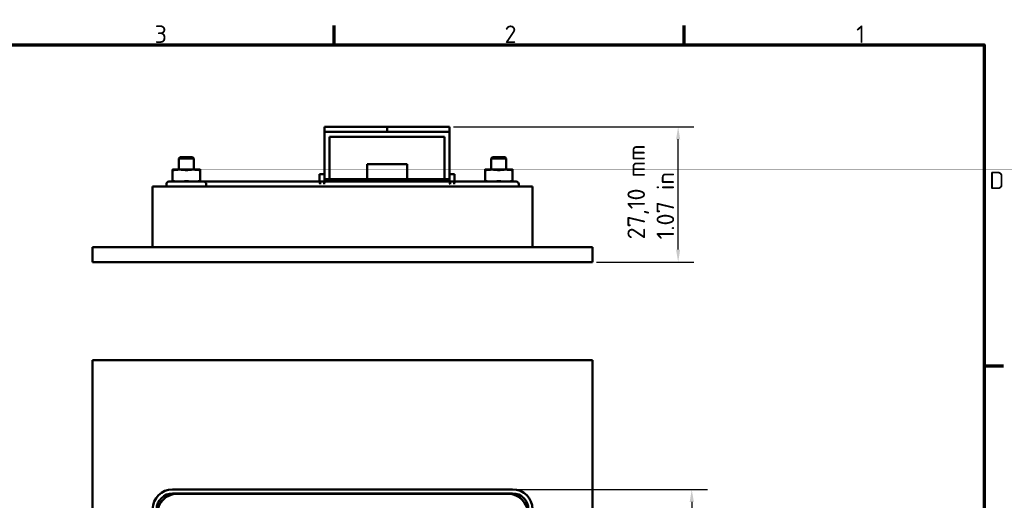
# Model space of a CAD drawing. Header units: millimetres. Extents: x 0 to 420, y 0 to 297.
# Tile 3 of 3: x 217 to 414, y 196 to 292. Entities that reach past the tile are written whole.
import ezdxf

# ---------------------------------------------------------------- set-up
doc = ezdxf.new("R2010")
doc.units = ezdxf.units.MM
for name, color, linetype, lineweight in [('Bemaßung (ISO)', 7, 'Continuous', 25), ('Rahmen (ISO)', 7, 'Continuous', 70), ('Sichtbar (ISO)', 7, 'Continuous', 50)]:
    doc.layers.add(name, color=color, linetype=linetype, lineweight=lineweight)
doc.styles.add('Notiztext (DIN)', font='isocpeur.ttf')
doc.dimstyles.new('Standard (DIN)', dxfattribs={"dimtxt": 3.5, "dimasz": 2.5, "dimexe": 3.175, "dimexo": 0.8, "dimgap": 0.8, "dimtad": 1, "dimrnd": 1e-08, "dimzin": 0, "dimtxsty": 'Notiztext (DIN)', "dimcen": 0.09, "dimdle": 10, "dimclrd": 256, "dimclre": 256, "dimclrt": 256, "dimadec": 0, "dimazin": 0, "dimtfac": 1, "dimtmove": 0, "dimatfit": 3, "dimfxl": 1, "dimtolj": 1, "dimtzin": 0, "dimlwd": -1, "dimlwe": -1, "dimarcsym": 0})

# ---------------------------------------------------------------- blocks, each defined once
blk = doc.blocks.new('Ränder Vorgaberahmen')
at = {"layer": 'Rahmen (ISO)'}
for p, q in [((280, 287), (280, 290.9)), ((350, 287), (350, 290.9)), ((410, 222.75), (413.9, 222.75))]:
    blk.add_line(p, q, dxfattribs=at)
at = {"layer": 'Rahmen (ISO)', "flags": 128}
blk.add_lwpolyline([(10, 10), (10, 287), (410, 287), (410, 10), (10, 10)], dxfattribs=at)
at = {"layer": 'Rahmen (ISO)', "char_height": 3.5, "attachment_point": 7, "style": 'Notiztext (DIN)'}
for s, insert in [('3', (244.08, 287.4)), ('2', (314.08, 287.4)), ('1', (384.42, 287.4)), ('D', (411.05, 258.13))]:
    blk.add_mtext(s, dxfattribs=dict(at, insert=insert))
blk = doc.blocks.new('*D5')
at = {"layer": 'Bemaßung (ISO)', "transparency": 16777216}
for p, q in [((303.88, 270.63), (351.98, 270.63)), ((348.81, 246.03), (348.81, 268.13)), ((332.48, 243.53), (351.98, 243.53))]:
    blk.add_line(p, q, dxfattribs=at)
for points in [[(348.39, 268.13), (349.22, 268.13), (348.81, 270.63)], [(348.39, 246.03), (349.22, 246.03), (348.81, 243.53)]]:
    blk.add_solid(points, dxfattribs=at)
at = {"layer": 'Defpoints', "color": 0, "transparency": 16777216}
for p in [(303.08, 270.63), (348.81, 270.63), (331.68, 243.53)]:
    blk.add_point(p, dxfattribs=at)
at = {"layer": 'Bemaßung (ISO)', "transparency": 16777216, "insert": (338.67, 248.07), "char_height": 3.5, "attachment_point": 1, "rotation": 90, "style": 'Notiztext (DIN)'}
blk.add_mtext('\\A1;\\fISOCPEUR|b0|i0;\\H3.5000;27,10 mm\\P\\fISOCPEUR|b0|i0;\\H3.5000;1.07 in', dxfattribs=at)
blk = doc.blocks.new('*D6')
at = {"layer": 'Bemaßung (ISO)', "transparency": 16777216}
for p, q in [((316.48, 198.02), (354.71, 198.02)), ((351.53, 195.52), (351.53, 102.32)), ((316.48, 99.82), (354.71, 99.82))]:
    blk.add_line(p, q, dxfattribs=at)
for points in [[(351.12, 195.52), (351.95, 195.52), (351.53, 198.02)], [(351.12, 102.32), (351.95, 102.32), (351.53, 99.82)]]:
    blk.add_solid(points, dxfattribs=at)
at = {"layer": 'Defpoints', "color": 0, "transparency": 16777216}
for p in [(315.68, 198.02), (315.68, 99.82), (351.53, 99.82)]:
    blk.add_point(p, dxfattribs=at)
at = {"layer": 'Bemaßung (ISO)', "transparency": 16777216, "insert": (341.4, 139.56), "char_height": 3.5, "attachment_point": 1, "rotation": 90, "style": 'Notiztext (DIN)'}
blk.add_mtext('\\A1;\\fISOCPEUR|b0|i0;\\H3.5000;98,20 mm\\P\\fISOCPEUR|b0|i0;\\H3.5000;3.87 in', dxfattribs=at)

msp = doc.modelspace()

# ---------------------------------------------------------------- linework, layer by layer
at = {"layer": 'Sichtbar (ISO)'}
for p, q in [((278.085, 270.633), (290.585, 270.633)), ((278.085, 269.633), (278.085, 270.633)), ((303.085, 270.633), (290.585, 270.633)), ((290.585, 269.633), (290.585, 270.633)), ((303.085, 269.633), (303.085, 270.633)), ((303.073, 269.633), (278.085, 269.633)), ((278.085, 269.633), (278.085, 260.133)), ((279.085, 268.633), (302.073, 268.633)), ((279.085, 260.133), (279.085, 268.633)), ((302.073, 268.633), (302.073, 260.133)), ((303.073, 269.633), (303.085, 269.633)), ((303.073, 260.133), (303.073, 269.633)), ((303.085, 269.633), (303.085, 261.133)), ((249.185, 264.533), (248.935, 264.283)), ((251.935, 264.283), (248.935, 264.283)), ((248.935, 262.033), (248.935, 264.283)), ((249.185, 264.533), (251.685, 264.533)), ((251.685, 264.533), (251.935, 264.283)), ((251.935, 262.033), (251.935, 264.283)), ((311.685, 264.533), (311.435, 264.283)), ((314.435, 264.283), (311.435, 264.283)), ((311.435, 262.033), (311.435, 264.283)), ((311.685, 264.533), (314.185, 264.533)), ((314.185, 264.533), (314.435, 264.283)), ((314.435, 262.033), (314.435, 264.283)), ((249.06, 262.033), (247.685, 262.033)), ((251.81, 262.033), (249.06, 262.033)), ((253.185, 262.033), (251.81, 262.033)), ((286.585, 260.133), (286.585, 263.133)), ((286.585, 263.133), (294.585, 263.133)), ((294.585, 263.133), (294.585, 260.133)), ((311.56, 262.033), (310.185, 262.033)), ((314.31, 262.033), (311.56, 262.033)), ((315.685, 262.033), (314.31, 262.033)), ((247.685, 261.941), (247.685, 259.725)), ((253.185, 259.725), (253.185, 261.941)), ((277.085, 261.133), (278.085, 261.133)), ((277.085, 261.133), (277.085, 259.582)), ((278.085, 259.582), (278.085, 260.133)), ((278.085, 260.133), (279.085, 260.133)), ((280.585, 260.133), (279.085, 260.133)), ((286.585, 260.133), (279.085, 260.133)), ((280.585, 260.133), (280.585, 259.633)), ((284.335, 260.033), (286.285, 260.033)), ((284.335, 260.033), (284.335, 259.633)), ((286.285, 260.033), (287.785, 260.033)), ((286.638, 259.679), (286.285, 260.033)), ((294.585, 260.133), (286.585, 260.133)), ((294.585, 260.133), (286.585, 260.133)), ((287.785, 260.033), (293.385, 260.033)), ((287.785, 260.033), (287.785, 259.633)), ((293.385, 260.033), (294.885, 260.033)), ((293.385, 259.633), (293.385, 260.033)), ((294.885, 260.033), (294.531, 259.679)), ((302.073, 260.133), (294.585, 260.133)), ((294.885, 260.033), (296.835, 260.033)), ((296.835, 259.633), (296.835, 260.033)), ((300.585, 260.133), (300.585, 259.633)), ((302.073, 260.133), (300.585, 260.133)), ((302.073, 260.133), (303.073, 260.133)), ((303.085, 260.133), (303.073, 260.133)), ((303.085, 260.133), (303.073, 260.133)), ((303.085, 261.133), (303.085, 259.582)), ((303.085, 261.133), (304.085, 261.133)), ((304.085, 259.582), (304.085, 261.133)), ((310.185, 261.941), (310.185, 259.725)), ((315.685, 259.725), (315.685, 261.941)), ((247.685, 258.633), (243.685, 258.633)), ((243.685, 258.633), (243.685, 246.533)), ((246.435, 259.133), (246.435, 258.633)), ((246.935, 259.633), (253.935, 259.633)), ((247.685, 258.633), (315.685, 258.633)), ((277.085, 259.633), (253.935, 259.633)), ((254.403, 259.133), (254.403, 258.633)), ((277.171, 259.133), (277.171, 259.633)), ((277.999, 259.633), (277.171, 259.633)), ((277.999, 259.633), (277.999, 259.133)), ((303.085, 259.633), (278.085, 259.633)), ((303.171, 259.133), (303.171, 259.633)), ((303.999, 259.633), (303.171, 259.633)), ((303.999, 259.633), (303.999, 259.133)), ((308.547, 259.633), (304.085, 259.633)), ((309.522, 259.633), (308.547, 259.633)), ((309.522, 259.633), (316.435, 259.633)), ((319.685, 258.633), (315.685, 258.633)), ((316.935, 259.133), (316.935, 258.633)), ((319.685, 246.533), (319.685, 258.633)), ((331.685, 246.533), (231.685, 246.533)), ((231.685, 243.533), (231.685, 246.533)), ((331.685, 243.533), (331.685, 246.533)), ((231.685, 243.533), (331.685, 243.533)), ((231.685, 73.919), (231.685, 223.919)), ((231.685, 223.919), (331.685, 223.919)), ((331.685, 223.919), (331.685, 73.919)), ((315.685, 198.019), (247.685, 198.019)), ((247.685, 197.219), (315.685, 197.219)), ((314.785, 197.119), (248.585, 197.119))]:
    msp.add_line(p, q, dxfattribs=at)
for centre, radius, start, end in [((246.935, 259.133), 0.5, 90, 180), ((291.495, 258.492), 5, 166.26304, 166.81032), ((289.674, 258.492), 5, 13.18968, 13.73696), ((316.435, 259.133), 0.5, 0, 90), ((247.685, 194.019), 4, 90, 180), ((247.685, 194.019), 3.2, 90, 180), ((248.585, 193.119), 4, 90, 180), ((314.785, 193.119), 4, 0, 90), ((315.685, 194.019), 4, 0, 90), ((315.685, 194.019), 3.2, 0, 90)]:
    msp.add_arc(centre, radius, start, end, dxfattribs=at)
for points, weights in [([(247.685, 262.033), (247.685, 262.033), (247.685, 261.941)], [1, 1.07627639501, 1.09047139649]), ([(247.835, 261.941), (248.483, 262.033), (249.06, 262.033)], [1.09047139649, 1.07627639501, 1]), ([(249.06, 262.033), (249.636, 262.033), (250.285, 261.941)], [1, 1.07627639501, 1.09047139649]), ([(250.585, 261.941), (251.233, 262.033), (251.81, 262.033)], [1.09047139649, 1.07627639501, 1]), ([(251.81, 262.033), (252.386, 262.033), (253.035, 261.941)], [1, 1.07627639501, 1.09047139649]), ([(253.185, 261.941), (253.185, 262.033), (253.185, 262.033)], [1.09047139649, 1.07627639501, 1]), ([(310.185, 262.033), (310.185, 262.033), (310.185, 261.941)], [1, 1.07627639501, 1.09047139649]), ([(310.335, 261.941), (310.983, 262.033), (311.56, 262.033)], [1.09047139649, 1.07627639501, 1]), ([(311.56, 262.033), (312.136, 262.033), (312.785, 261.941)], [1, 1.07627639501, 1.09047139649]), ([(313.085, 261.941), (313.733, 262.033), (314.31, 262.033)], [1.09047139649, 1.07627639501, 1]), ([(314.31, 262.033), (314.886, 262.033), (315.535, 261.941)], [1, 1.07627639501, 1.09047139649]), ([(315.685, 261.941), (315.685, 262.033), (315.685, 262.033)], [1.09047139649, 1.07627639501, 1]), ([(247.685, 259.725), (247.685, 259.633), (247.685, 259.633)], [1.09047139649, 1.07627639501, 1]), ([(249.06, 259.633), (248.483, 259.633), (247.835, 259.725)], [1, 1.07627639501, 1.09047139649]), ([(250.285, 259.725), (249.636, 259.633), (249.06, 259.633)], [1.09047139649, 1.07627639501, 1]), ([(251.81, 259.633), (251.233, 259.633), (250.585, 259.725)], [1, 1.07627639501, 1.09047139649]), ([(253.035, 259.725), (252.386, 259.633), (251.81, 259.633)], [1.09047139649, 1.07627639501, 1]), ([(253.185, 259.633), (253.185, 259.633), (253.185, 259.725)], [1, 1.07627639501, 1.09047139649]), ([(310.185, 259.725), (310.185, 259.633), (310.185, 259.633)], [1.09047139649, 1.07627639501, 1]), ([(311.56, 259.633), (310.983, 259.633), (310.335, 259.725)], [1, 1.07627639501, 1.09047139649]), ([(312.785, 259.725), (312.136, 259.633), (311.56, 259.633)], [1.09047139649, 1.07627639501, 1]), ([(314.31, 259.633), (313.733, 259.633), (313.085, 259.725)], [1, 1.07627639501, 1.09047139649]), ([(315.535, 259.725), (314.886, 259.633), (314.31, 259.633)], [1.09047139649, 1.07627639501, 1]), ([(315.685, 259.633), (315.685, 259.633), (315.685, 259.725)], [1, 1.07627639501, 1.09047139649])]:
    msp.add_rational_spline(points, weights, degree=2, dxfattribs=at)
for points, knots in [([(247.835, 261.941), (247.826, 261.94), (247.817, 261.939), (247.774, 261.933), (247.745, 261.931), (247.705, 261.931), (247.691, 261.933), (247.685, 261.939), (247.685, 261.94), (247.685, 261.941)], [0.034124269, 0.034124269, 0.034124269, 0.034124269, 0.037062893, 0.037062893, 0.04925276, 0.04925276, 0.061442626, 0.061442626, 0.06438125, 0.06438125, 0.06438125, 0.06438125]), ([(250.585, 261.941), (250.576, 261.94), (250.567, 261.939), (250.518, 261.933), (250.475, 261.931), (250.394, 261.931), (250.351, 261.933), (250.303, 261.939), (250.294, 261.94), (250.285, 261.941)], [0.034124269, 0.034124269, 0.034124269, 0.034124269, 0.037062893, 0.037062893, 0.04925276, 0.04925276, 0.061442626, 0.061442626, 0.06438125, 0.06438125, 0.06438125, 0.06438125]), ([(253.185, 261.941), (253.185, 261.94), (253.184, 261.939), (253.179, 261.933), (253.165, 261.931), (253.124, 261.931), (253.095, 261.933), (253.052, 261.939), (253.044, 261.94), (253.035, 261.941)], [0.034124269, 0.034124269, 0.034124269, 0.034124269, 0.037062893, 0.037062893, 0.04925276, 0.04925276, 0.061442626, 0.061442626, 0.06438125, 0.06438125, 0.06438125, 0.06438125]), ([(310.335, 261.941), (310.326, 261.94), (310.317, 261.939), (310.274, 261.933), (310.245, 261.931), (310.205, 261.931), (310.191, 261.933), (310.185, 261.939), (310.185, 261.94), (310.185, 261.941)], [0.034124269, 0.034124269, 0.034124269, 0.034124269, 0.037062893, 0.037062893, 0.04925276, 0.04925276, 0.061442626, 0.061442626, 0.06438125, 0.06438125, 0.06438125, 0.06438125]), ([(313.085, 261.941), (313.076, 261.94), (313.067, 261.939), (313.018, 261.933), (312.975, 261.931), (312.894, 261.931), (312.851, 261.933), (312.803, 261.939), (312.794, 261.94), (312.785, 261.941)], [0.034124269, 0.034124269, 0.034124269, 0.034124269, 0.037062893, 0.037062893, 0.04925276, 0.04925276, 0.061442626, 0.061442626, 0.06438125, 0.06438125, 0.06438125, 0.06438125]), ([(315.685, 261.941), (315.685, 261.94), (315.684, 261.939), (315.679, 261.933), (315.665, 261.931), (315.624, 261.931), (315.595, 261.933), (315.552, 261.939), (315.544, 261.94), (315.535, 261.941)], [0.034124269, 0.034124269, 0.034124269, 0.034124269, 0.037062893, 0.037062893, 0.04925276, 0.04925276, 0.061442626, 0.061442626, 0.06438125, 0.06438125, 0.06438125, 0.06438125]), ([(247.685, 259.725), (247.685, 259.726), (247.685, 259.727), (247.691, 259.732), (247.705, 259.734), (247.745, 259.734), (247.774, 259.732), (247.817, 259.727), (247.826, 259.726), (247.835, 259.725)], [-0.06438125, -0.06438125, -0.06438125, -0.06438125, -0.061442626, -0.061442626, -0.04925276, -0.04925276, -0.037062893, -0.037062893, -0.034124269, -0.034124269, -0.034124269, -0.034124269]), ([(250.285, 259.725), (250.294, 259.726), (250.303, 259.727), (250.351, 259.732), (250.394, 259.734), (250.475, 259.734), (250.518, 259.732), (250.567, 259.727), (250.576, 259.726), (250.585, 259.725)], [-0.06438125, -0.06438125, -0.06438125, -0.06438125, -0.061442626, -0.061442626, -0.04925276, -0.04925276, -0.037062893, -0.037062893, -0.034124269, -0.034124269, -0.034124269, -0.034124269]), ([(253.035, 259.725), (253.044, 259.726), (253.052, 259.727), (253.095, 259.732), (253.124, 259.734), (253.165, 259.734), (253.179, 259.732), (253.184, 259.727), (253.185, 259.726), (253.185, 259.725)], [-0.06438125, -0.06438125, -0.06438125, -0.06438125, -0.061442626, -0.061442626, -0.04925276, -0.04925276, -0.037062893, -0.037062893, -0.034124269, -0.034124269, -0.034124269, -0.034124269]), ([(253.935, 259.633), (253.936, 259.633), (253.937, 259.633), (253.987, 259.632), (254.036, 259.625), (254.128, 259.595), (254.171, 259.572), (254.254, 259.51), (254.293, 259.468), (254.351, 259.375), (254.371, 259.328), (254.397, 259.231), (254.403, 259.182), (254.403, 259.133)], [-0.000442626, -0.000442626, -0.000442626, -0.000442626, 0, 0, 0.020934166, 0.020934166, 0.040728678, 0.040728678, 0.062151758, 0.062151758, 0.078915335, 0.078915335, 0.093900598, 0.093900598, 0.093900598, 0.093900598]), ([(277.171, 259.133), (277.171, 259.192), (277.163, 259.253), (277.138, 259.368), (277.122, 259.42), (277.098, 259.505), (277.087, 259.546), (277.085, 259.576), (277.085, 259.579), (277.085, 259.582)], [0.260372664, 0.260372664, 0.260372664, 0.260372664, 0.277979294, 0.277979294, 0.295585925, 0.295585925, 0.312458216, 0.312458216, 0.314394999, 0.314394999, 0.314394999, 0.314394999]), ([(278.085, 259.582), (278.085, 259.579), (278.085, 259.576), (278.083, 259.546), (278.072, 259.505), (278.048, 259.42), (278.032, 259.368), (278.007, 259.253), (277.999, 259.192), (277.999, 259.133)], [0.466722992, 0.466722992, 0.466722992, 0.466722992, 0.468659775, 0.468659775, 0.485532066, 0.485532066, 0.503138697, 0.503138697, 0.520745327, 0.520745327, 0.520745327, 0.520745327]), ([(303.171, 259.133), (303.171, 259.192), (303.163, 259.253), (303.138, 259.368), (303.122, 259.42), (303.098, 259.505), (303.087, 259.546), (303.085, 259.576), (303.085, 259.579), (303.085, 259.582)], [0.260372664, 0.260372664, 0.260372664, 0.260372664, 0.277979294, 0.277979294, 0.295585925, 0.295585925, 0.312458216, 0.312458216, 0.314394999, 0.314394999, 0.314394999, 0.314394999]), ([(304.085, 259.582), (304.085, 259.579), (304.085, 259.576), (304.083, 259.546), (304.072, 259.505), (304.048, 259.42), (304.032, 259.368), (304.007, 259.253), (303.999, 259.192), (303.999, 259.133)], [0.466722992, 0.466722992, 0.466722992, 0.466722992, 0.468659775, 0.468659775, 0.485532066, 0.485532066, 0.503138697, 0.503138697, 0.520745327, 0.520745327, 0.520745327, 0.520745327]), ([(310.185, 259.725), (310.185, 259.726), (310.185, 259.727), (310.191, 259.732), (310.205, 259.734), (310.245, 259.734), (310.274, 259.732), (310.317, 259.727), (310.326, 259.726), (310.335, 259.725)], [-0.06438125, -0.06438125, -0.06438125, -0.06438125, -0.061442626, -0.061442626, -0.04925276, -0.04925276, -0.037062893, -0.037062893, -0.034124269, -0.034124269, -0.034124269, -0.034124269]), ([(312.785, 259.725), (312.794, 259.726), (312.803, 259.727), (312.851, 259.732), (312.894, 259.734), (312.975, 259.734), (313.018, 259.732), (313.067, 259.727), (313.076, 259.726), (313.085, 259.725)], [-0.06438125, -0.06438125, -0.06438125, -0.06438125, -0.061442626, -0.061442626, -0.04925276, -0.04925276, -0.037062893, -0.037062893, -0.034124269, -0.034124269, -0.034124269, -0.034124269]), ([(315.535, 259.725), (315.544, 259.726), (315.552, 259.727), (315.595, 259.732), (315.624, 259.734), (315.665, 259.734), (315.679, 259.732), (315.684, 259.727), (315.685, 259.726), (315.685, 259.725)], [-0.06438125, -0.06438125, -0.06438125, -0.06438125, -0.061442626, -0.061442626, -0.04925276, -0.04925276, -0.037062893, -0.037062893, -0.034124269, -0.034124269, -0.034124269, -0.034124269])]:
    msp.add_open_spline(points, degree=3, knots=knots, dxfattribs=at)

# ---------------------------------------------------------------- block references
msp.add_blockref('Ränder Vorgaberahmen', (0, 0))

# ---------------------------------------------------------------- dimensions: what is measured, and where the dimension line sits
at = {"layer": 'Bemaßung (ISO)'}
for base, p1, p2, angle, text, picture, middle in [((348.808, 270.633), (331.685, 243.533), (303.085, 270.633), 270, '\\fISOCPEUR|b0|i0;\\H3.5000;<> mm\\P\\fISOCPEUR|b0|i0;\\H3.5000;1.07 in', '*D5', (348.808, 257.083)), ((351.532, 99.819), (315.685, 198.019), (315.685, 99.819), 90, '\\fISOCPEUR|b0|i0;\\H3.5000;<> mm\\P\\fISOCPEUR|b0|i0;\\H3.5000;3.87 in', '*D6', (351.532, 148.919))]:
    dim = msp.add_linear_dim(base=base, p1=p1, p2=p2, angle=angle, text=text, dimstyle='Standard (DIN)', override={"dimgap": 0.8, "dimdec": 2, "dimtol": 0, "dimlim": 0, "dimtp": 0, "dimtm": 0, "dimtdec": 2, "dimtofl": 0, "dimatfit": 1, "dimtvp": -0.25}, dxfattribs=at)
    dim.commit()
    dim.dimension.update_dxf_attribs({"geometry": picture, "text_midpoint": middle, "dimtype": 160})

doc.saveas('drawing.dxf')
